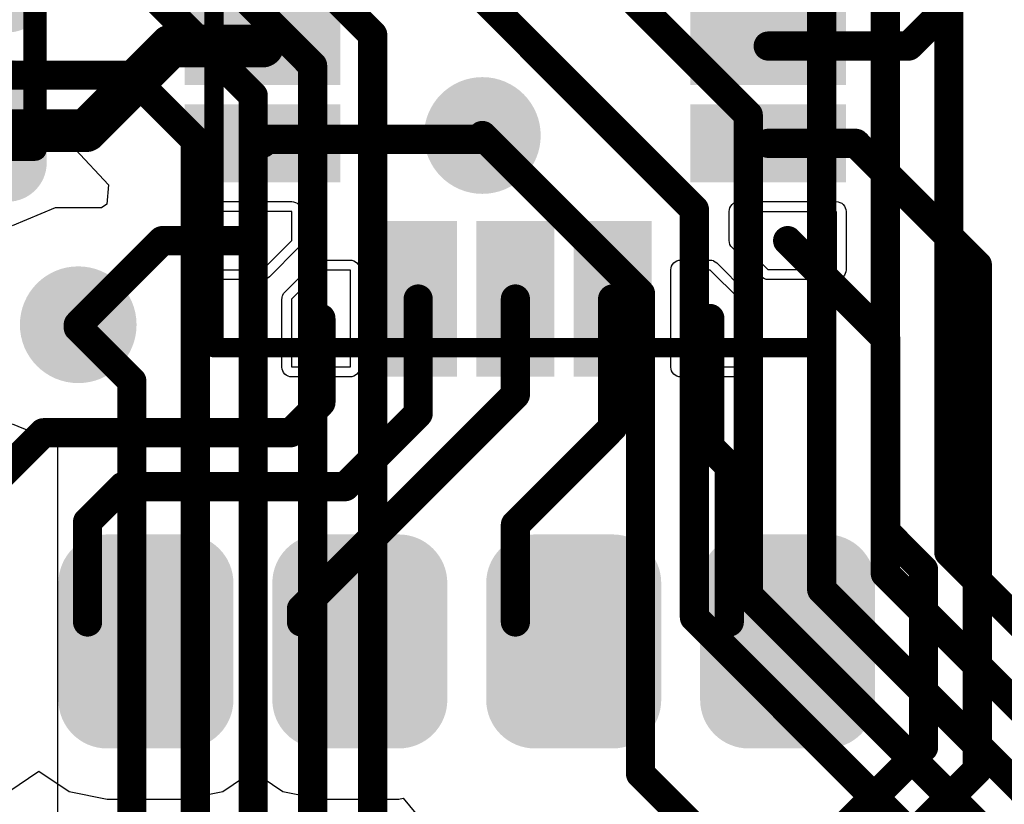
# Model space of a CAD drawing. Header units: inches. Extents: x 0.3 to 40.7, y 0 to 25.4.
# Tile 10 of 15: x 28.3 to 33.3, y 18 to 22. Entities that reach past the tile are written whole.
import ezdxf

# ---------------------------------------------------------------- set-up
doc = ezdxf.new("R2010")
doc.units = ezdxf.units.IN
for name, color, linetype in [('BOTTOM', 5, 'Continuous'), ('TOP', 1, 'Continuous'), ('Top Assembly', 56, 'Continuous'), ('Top Overlay', 2, 'Continuous'), ('Top Solder', 216, 'Continuous'), ('Via Holes', 16, 'Continuous')]:
    doc.layers.add(name, color=color, linetype=linetype)

# ---------------------------------------------------------------- blocks, each defined once
blk = doc.blocks.new('CAP_0402_2928')
at = {"layer": 'TOP'}
h = blk.add_hatch(color=1, dxfattribs=at)
edge = h.paths.add_edge_path()
edge.add_arc((-0.2708, -0.1392), 0.1508, 270, 360)
edge.add_line((-0.12, -0.1392), (-0.12, 0.1392))
edge.add_arc((-0.2708, 0.1392), 0.1508, 0, 90)
edge.add_line((-0.2708, 0.29), (-0.5992, 0.29))
edge.add_arc((-0.5992, 0.1392), 0.1508, 90, 180)
edge.add_line((-0.75, 0.1392), (-0.75, -0.1392))
edge.add_arc((-0.5992, -0.1392), 0.1508, 180, 270)
edge.add_line((-0.5992, -0.29), (-0.2708, -0.29))
h = blk.add_hatch(color=1, dxfattribs=at)
edge = h.paths.add_edge_path()
edge.add_arc((0.2708, 0.1392), 0.1508, 90, 180)
edge.add_line((0.12, 0.1392), (0.12, -0.1392))
edge.add_arc((0.2708, -0.1392), 0.1508, 180, 270)
edge.add_line((0.2708, -0.29), (0.5992, -0.29))
edge.add_arc((0.5992, -0.1392), 0.1508, 270, 360)
edge.add_line((0.75, -0.1392), (0.75, 0.1392))
edge.add_arc((0.5992, 0.1392), 0.1508, 0, 90)
edge.add_line((0.5992, 0.29), (0.2708, 0.29))
at = {"layer": 'Top Solder'}
h = blk.add_hatch(color=216, dxfattribs=at)
edge = h.paths.add_edge_path()
edge.add_arc((-0.2708, -0.1392), 0.2008, 270, 360)
edge.add_line((-0.07, -0.1392), (-0.07, 0.1392))
edge.add_arc((-0.2708, 0.1392), 0.2008, 0, 90)
edge.add_line((-0.2708, 0.34), (-0.5992, 0.34))
edge.add_arc((-0.5992, 0.1392), 0.2008, 90, 180)
edge.add_line((-0.8, 0.1392), (-0.8, -0.1392))
edge.add_arc((-0.5992, -0.1392), 0.2008, 180, 270)
edge.add_line((-0.5992, -0.34), (-0.2708, -0.34))
h = blk.add_hatch(color=216, dxfattribs=at)
edge = h.paths.add_edge_path()
edge.add_arc((0.2708, 0.1392), 0.2008, 90, 180)
edge.add_line((0.07, 0.1392), (0.07, -0.1392))
edge.add_arc((0.2708, -0.1392), 0.2008, 180, 270)
edge.add_line((0.2708, -0.34), (0.5992, -0.34))
edge.add_arc((0.5992, -0.1392), 0.2008, 270, 360)
edge.add_line((0.8, -0.1392), (0.8, 0.1392))
edge.add_arc((0.5992, 0.1392), 0.2008, 0, 90)
edge.add_line((0.5992, 0.34), (0.2708, 0.34))
at = {"layer": 'Top Assembly', "const_width": 0.12}
for points in [[(0.53, 0.28), (-0.53, 0.28)], [(-0.53, -0.28), (-0.53, 0.28)], [(0.53, -0.28), (0.53, 0.28)], [(0.53, -0.28), (-0.53, -0.28)]]:
    blk.add_lwpolyline(points, dxfattribs=at)
at = {"layer": 'Top Assembly', "const_width": 0.06}
for points in [[(-0.56, 0.28, 1), (-0.5, 0.28, 1)], [(-0.56, 0.28, 1), (-0.5, 0.28, 1)], [(0.5, 0.28, 1), (0.56, 0.28, 1)], [(0.5, 0.28, 1), (0.56, 0.28, 1)], [(-0.56, -0.28, 1), (-0.5, -0.28, 1)], [(-0.56, -0.28, 1), (-0.5, -0.28, 1)], [(0.5, -0.28, 1), (0.56, -0.28, 1)], [(0.5, -0.28, 1), (0.56, -0.28, 1)]]:
    blk.add_lwpolyline(points, format="xyb", close=True, dxfattribs=at)
blk = doc.blocks.new('UFQFPN20_2935')
at = {"layer": 'TOP'}
for points in [[(-0.65, 1.65), (-0.35, 1.65), (-0.35, 0.95), (-0.65, 0.95)], [(-0.15, 1.65), (0.15, 1.65), (0.15, 0.95), (-0.15, 0.95)], [(0.35, 1.65), (0.65, 1.65), (0.65, 0.95), (0.35, 0.95)], [(-1.65, 0.35), (-1.65, 0.65), (-0.95, 0.65), (-0.95, 0.35)], [(0.95, 0.35), (0.95, 0.65), (1.65, 0.65), (1.65, 0.35)], [(-1.65, -0.15), (-1.65, 0.15), (-0.95, 0.15), (-0.95, -0.15)], [(0.95, -0.15), (0.95, 0.15), (1.65, 0.15), (1.65, -0.15)], [(-1.65, -0.65), (-1.65, -0.35), (-0.95, -0.35), (-0.95, -0.65)], [(0.95, -0.65), (0.95, -0.35), (1.65, -0.35), (1.65, -0.65)], [(-0.65, -0.95), (-0.35, -0.95), (-0.35, -1.65), (-0.65, -1.65)], [(-0.15, -0.95), (0.15, -0.95), (0.15, -1.65), (-0.15, -1.65)], [(0.35, -0.95), (0.65, -0.95), (0.65, -1.65), (0.35, -1.65)]]:
    blk.add_hatch(color=1, dxfattribs=at).paths.add_polyline_path(points)
at = {"layer": 'Top Assembly'}
blk.add_hatch(color=56, dxfattribs=at).paths.add_polyline_path([(-1.5499, 0.5995), (-0.5999, 0.5995), (-0.5999, 1.5495), (-1.5499, 1.5495)])
at = {"layer": 'Top Solder'}
for points in [[(-0.7, 1.7), (-0.3, 1.7), (-0.3, 0.9), (-0.7, 0.9)], [(-0.2, 1.7), (0.2, 1.7), (0.2, 0.9), (-0.2, 0.9)], [(0.3, 1.7), (0.7, 1.7), (0.7, 0.9), (0.3, 0.9)], [(-1.7, 0.3), (-1.7, 0.7), (-0.9, 0.7), (-0.9, 0.3)], [(0.9, 0.3), (0.9, 0.7), (1.7, 0.7), (1.7, 0.3)], [(-1.7, -0.2), (-1.7, 0.2), (-0.9, 0.2), (-0.9, -0.2)], [(0.9, -0.2), (0.9, 0.2), (1.7, 0.2), (1.7, -0.2)], [(-1.7, -0.7), (-1.7, -0.3), (-0.9, -0.3), (-0.9, -0.7)], [(0.9, -0.7), (0.9, -0.3), (1.7, -0.3), (1.7, -0.7)], [(-0.7, -0.9), (-0.3, -0.9), (-0.3, -1.7), (-0.7, -1.7)], [(-0.2, -0.9), (0.2, -0.9), (0.2, -1.7), (-0.2, -1.7)], [(0.3, -0.9), (0.7, -0.9), (0.7, -1.7), (0.3, -1.7)]]:
    blk.add_hatch(color=216, dxfattribs=at).paths.add_polyline_path(points)
at = {"layer": 'TOP'}
for p, q in [((-1.15, 1.65), (-1.15, 1.3)), ((-0.85, 1.65), (-1.15, 1.65)), ((-0.85, 1.15), (-0.85, 1.65)), ((0.85, 1.15), (0.85, 1.65)), ((0.85, 1.65), (1.15, 1.65)), ((1.15, 1.65), (1.15, 1.3)), ((-1.15, 1.3), (-1, 1.15)), ((1.15, 1.3), (1, 1.15)), ((-1.65, 0.85), (-1.65, 1.15)), ((-1.65, 1.15), (-1.3, 1.15)), ((-1.3, 1.15), (-1.15, 1)), ((-1, 1.15), (-0.85, 1.15)), ((1, 1.15), (0.85, 1.15)), ((1.15, 1), (1.3, 1.15)), ((1.3, 1.15), (1.65, 1.15)), ((1.65, 1.15), (1.65, 0.85)), ((-1.15, 1), (-1.15, 0.85)), ((1.15, 0.85), (1.15, 1)), ((-1.15, 0.85), (-1.65, 0.85)), ((1.65, 0.85), (1.15, 0.85)), ((-1.15, -0.85), (-1.65, -0.85)), ((-1.65, -0.85), (-1.65, -1.15)), ((-1.15, -1), (-1.15, -0.85)), ((1.15, -0.85), (1.65, -0.85)), ((1.15, -1), (1.15, -0.85)), ((1.65, -0.85), (1.65, -1.15)), ((-1.3, -1.15), (-1.15, -1)), ((1.3, -1.15), (1.15, -1)), ((-1.65, -1.15), (-1.3, -1.15)), ((-1.15, -1.3), (-1, -1.15)), ((-1, -1.15), (-0.85, -1.15)), ((-0.85, -1.15), (-0.85, -1.65)), ((0.85, -1.65), (0.85, -1.15)), ((0.85, -1.15), (1, -1.15)), ((1, -1.15), (1.15, -1.3)), ((1.65, -1.15), (1.3, -1.15)), ((-1.15, -1.65), (-1.15, -1.3)), ((1.15, -1.3), (1.15, -1.65)), ((-0.85, -1.65), (-1.15, -1.65)), ((1.15, -1.65), (0.85, -1.65))]:
    blk.add_line(p, q, dxfattribs=at)
at = {"layer": 'Top Assembly', "const_width": 0.1}
for points in [[(-1.55, -1.55), (-1.55, 1.55)], [(-1.55, 1.55), (1.55, 1.55)], [(1.55, -1.55), (1.55, 1.55)], [(-1.55, -1.55), (1.55, -1.55)]]:
    blk.add_lwpolyline(points, dxfattribs=at)
at = {"layer": 'Top Assembly', "const_width": 0.05}
for points in [[(-1.575, 1.55, 1), (-1.525, 1.55, 1)], [(-1.575, 1.55, 1), (-1.525, 1.55, 1)], [(1.525, 1.55, 1), (1.575, 1.55, 1)], [(1.525, 1.55, 1), (1.575, 1.55, 1)], [(-1.575, -1.55, 1), (-1.525, -1.55, 1)], [(-1.575, -1.55, 1), (-1.525, -1.55, 1)], [(1.525, -1.55, 1), (1.575, -1.55, 1)], [(1.525, -1.55, 1), (1.575, -1.55, 1)]]:
    blk.add_lwpolyline(points, format="xyb", close=True, dxfattribs=at)
at = {"layer": 'Top Overlay'}
for points, const_width in [([(-1.753, 1.778, 1), (-1.803, 1.778, 1)], 0.25), ([(-1.8655, 1.778, 1), (-1.7405, 1.778, 1)], 0.125), ([(-1.8155, 1.778, 1), (-1.6905, 1.778, 1)], 0.125)]:
    blk.add_lwpolyline(points, format="xyb", close=True, dxfattribs=dict(at, const_width=const_width))
at = {"layer": 'Top Solder'}
for p, q in [((-1.1964, 1.6692), (-1.1918, 1.6779)), ((-1.1918, 1.6779), (-1.1855, 1.6855)), ((-1.1855, 1.6855), (-1.1779, 1.6918)), ((-1.1779, 1.6918), (-1.1692, 1.6964)), ((-1.1692, 1.6964), (-1.1598, 1.6993)), ((-1.1598, 1.6993), (-1.15, 1.7002)), ((-1.15, 1.7002), (-0.85, 1.7002)), ((-0.85, 1.7002), (-0.8402, 1.6993)), ((-0.8402, 1.6993), (-0.8308, 1.6964)), ((-0.8308, 1.6964), (-0.8221, 1.6918)), ((-0.8221, 1.6918), (-0.8145, 1.6855)), ((-0.8145, 1.6855), (-0.8082, 1.6779)), ((-0.8082, 1.6779), (-0.8036, 1.6692)), ((0.8036, 1.6692), (0.8082, 1.6779)), ((0.8082, 1.6779), (0.8145, 1.6855)), ((0.8145, 1.6855), (0.8221, 1.6918)), ((0.8221, 1.6918), (0.8308, 1.6964)), ((0.8308, 1.6964), (0.8402, 1.6993)), ((0.8402, 1.6993), (0.85, 1.7002)), ((0.85, 1.7002), (1.15, 1.7002)), ((1.15, 1.7002), (1.1598, 1.6993)), ((1.1598, 1.6993), (1.1692, 1.6964)), ((1.1692, 1.6964), (1.1779, 1.6918)), ((1.1779, 1.6918), (1.1855, 1.6855)), ((1.1855, 1.6855), (1.1918, 1.6779)), ((1.1918, 1.6779), (1.1964, 1.6692)), ((-1.2002, 1.65), (-1.1993, 1.6598)), ((-1.2002, 1.3), (-1.2002, 1.65)), ((-1.1993, 1.6598), (-1.1964, 1.6692)), ((-0.8036, 1.6692), (-0.8007, 1.6598)), ((-0.8007, 1.6598), (-0.7998, 1.65)), ((-0.7998, 1.65), (-0.7998, 1.15)), ((0.7998, 1.65), (0.8007, 1.6598)), ((0.7998, 1.15), (0.7998, 1.65)), ((0.8007, 1.6598), (0.8036, 1.6692)), ((1.1964, 1.6692), (1.1993, 1.6598)), ((1.1993, 1.6598), (1.2002, 1.65)), ((1.2002, 1.65), (1.2002, 1.3)), ((-1.1998, 1.2951), (-1.2002, 1.3)), ((-1.2002, 1.3), (-1.2002, 1.3)), ((-1.1993, 1.2902), (-1.1998, 1.2951)), ((-1.1971, 1.283), (-1.1993, 1.2902)), ((-1.1964, 1.2808), (-1.1971, 1.283)), ((-1.1918, 1.2721), (-1.1964, 1.2808)), ((-1.1855, 1.2645), (-1.1918, 1.2721)), ((1.1918, 1.2721), (1.1855, 1.2645)), ((1.1964, 1.2808), (1.1918, 1.2721)), ((1.1971, 1.283), (1.1964, 1.2808)), ((1.1993, 1.2902), (1.1971, 1.283)), ((1.1998, 1.2951), (1.1993, 1.2902)), ((1.2002, 1.3), (1.1998, 1.2951)), ((1.2002, 1.3), (1.2002, 1.3)), ((-1.0355, 1.1145), (-1.1855, 1.2645)), ((1.1855, 1.2645), (1.0355, 1.1145)), ((-1.6993, 1.1598), (-1.6964, 1.1692)), ((-1.6964, 1.1692), (-1.6918, 1.1779)), ((-1.6918, 1.1779), (-1.6855, 1.1855)), ((-1.6855, 1.1855), (-1.6779, 1.1918)), ((-1.6779, 1.1918), (-1.6692, 1.1964)), ((-1.6692, 1.1964), (-1.6598, 1.1993)), ((-1.6598, 1.1993), (-1.65, 1.2002)), ((-1.65, 1.2002), (-1.3, 1.2002)), ((-1.3, 1.2002), (-1.2951, 1.1998)), ((-1.3, 1.2002), (-1.3, 1.2002)), ((-1.2951, 1.1998), (-1.2902, 1.1993)), ((-1.2902, 1.1993), (-1.283, 1.1971)), ((-1.283, 1.1971), (-1.2808, 1.1964)), ((-1.2808, 1.1964), (-1.2721, 1.1918)), ((-1.2721, 1.1918), (-1.2645, 1.1855)), ((-1.2645, 1.1855), (-1.1145, 1.0355)), ((1.1145, 1.0355), (1.2645, 1.1855)), ((1.2645, 1.1855), (1.2721, 1.1918)), ((1.2645, 1.1855), (1.2645, 1.1855)), ((1.2721, 1.1918), (1.2808, 1.1964)), ((1.2808, 1.1964), (1.2902, 1.1993)), ((1.2902, 1.1993), (1.3, 1.2002)), ((1.3, 1.2002), (1.65, 1.2002)), ((1.65, 1.2002), (1.6598, 1.1993)), ((1.6598, 1.1993), (1.6692, 1.1964)), ((1.6692, 1.1964), (1.6779, 1.1918)), ((1.6779, 1.1918), (1.6855, 1.1855)), ((1.6855, 1.1855), (1.6918, 1.1779)), ((1.6918, 1.1779), (1.6964, 1.1692)), ((1.6964, 1.1692), (1.6993, 1.1598)), ((-1.7002, 1.15), (-1.6993, 1.1598)), ((-1.7002, 0.85), (-1.7002, 1.15)), ((-1.0279, 1.1082), (-1.0355, 1.1145)), ((-1.0355, 1.1145), (-1.0355, 1.1145)), ((-0.8145, 1.1145), (-0.8221, 1.1082)), ((-0.8082, 1.1221), (-0.8145, 1.1145)), ((-0.8036, 1.1308), (-0.8082, 1.1221)), ((-0.8007, 1.1402), (-0.8036, 1.1308)), ((-0.7998, 1.15), (-0.8007, 1.1402)), ((0.8007, 1.1402), (0.7998, 1.15)), ((0.8036, 1.1308), (0.8007, 1.1402)), ((0.8082, 1.1221), (0.8036, 1.1308)), ((0.8145, 1.1145), (0.8082, 1.1221)), ((0.8221, 1.1082), (0.8145, 1.1145)), ((1.0355, 1.1145), (1.0279, 1.1082)), ((1.0355, 1.1145), (1.0355, 1.1145)), ((1.6993, 1.1598), (1.7002, 1.15)), ((1.7002, 1.15), (1.7002, 0.85)), ((-1.0192, 1.1036), (-1.0279, 1.1082)), ((-1.0098, 1.1007), (-1.0192, 1.1036)), ((-1, 1.0998), (-1.0098, 1.1007)), ((-0.85, 1.0998), (-1, 1.0998)), ((-0.8402, 1.1007), (-0.85, 1.0998)), ((-0.8308, 1.1036), (-0.8402, 1.1007)), ((-0.8221, 1.1082), (-0.8308, 1.1036)), ((0.8308, 1.1036), (0.8221, 1.1082)), ((0.8402, 1.1007), (0.8308, 1.1036)), ((0.85, 1.0998), (0.8402, 1.1007)), ((1, 1.0998), (0.85, 1.0998)), ((1.0098, 1.1007), (1, 1.0998)), ((1.0192, 1.1036), (1.0098, 1.1007)), ((1.0279, 1.1082), (1.0192, 1.1036)), ((-1.1145, 1.0355), (-1.1145, 1.0355)), ((-1.1145, 1.0355), (-1.1082, 1.0279)), ((-1.1082, 1.0279), (-1.1036, 1.0192)), ((-1.1036, 1.0192), (-1.1007, 1.0098)), ((1.1007, 1.0098), (1.1029, 1.017)), ((1.1029, 1.017), (1.1036, 1.0192)), ((1.1036, 1.0192), (1.1082, 1.0279)), ((1.1082, 1.0279), (1.1145, 1.0355)), ((-1.1007, 1.0098), (-1.0998, 1)), ((-1.0998, 1), (-1.0998, 0.85)), ((1.0998, 1), (1.1002, 1.0049)), ((1.0998, 0.85), (1.0998, 1)), ((1.0998, 1), (1.0998, 1)), ((1.1002, 1.0049), (1.1007, 1.0098)), ((-1.6993, 0.8402), (-1.7002, 0.85)), ((-1.6964, 0.8308), (-1.6993, 0.8402)), ((-1.6918, 0.8221), (-1.6964, 0.8308)), ((-1.6855, 0.8145), (-1.6918, 0.8221)), ((-1.6779, 0.8082), (-1.6855, 0.8145)), ((-1.1145, 0.8145), (-1.1221, 0.8082)), ((-1.1082, 0.8221), (-1.1145, 0.8145)), ((-1.1036, 0.8308), (-1.1082, 0.8221)), ((-1.1007, 0.8402), (-1.1036, 0.8308)), ((-1.0998, 0.85), (-1.1007, 0.8402)), ((1.1007, 0.8402), (1.0998, 0.85)), ((1.1036, 0.8308), (1.1007, 0.8402)), ((1.1082, 0.8221), (1.1036, 0.8308)), ((1.1145, 0.8145), (1.1082, 0.8221)), ((1.1221, 0.8082), (1.1145, 0.8145)), ((1.6855, 0.8145), (1.6779, 0.8082)), ((1.6918, 0.8221), (1.6855, 0.8145)), ((1.6964, 0.8308), (1.6918, 0.8221)), ((1.6993, 0.8402), (1.6964, 0.8308)), ((1.7002, 0.85), (1.6993, 0.8402)), ((-1.6692, 0.8036), (-1.6779, 0.8082)), ((-1.6598, 0.8007), (-1.6692, 0.8036)), ((-1.65, 0.7998), (-1.6598, 0.8007)), ((-1.15, 0.7998), (-1.65, 0.7998)), ((-1.1402, 0.8007), (-1.15, 0.7998)), ((-1.1308, 0.8036), (-1.1402, 0.8007)), ((-1.1221, 0.8082), (-1.1308, 0.8036)), ((1.1308, 0.8036), (1.1221, 0.8082)), ((1.1402, 0.8007), (1.1308, 0.8036)), ((1.15, 0.7998), (1.1402, 0.8007)), ((1.65, 0.7998), (1.15, 0.7998)), ((1.6598, 0.8007), (1.65, 0.7998)), ((1.6692, 0.8036), (1.6598, 0.8007)), ((1.6779, 0.8082), (1.6692, 0.8036)), ((-1.6855, -0.8145), (-1.6779, -0.8082)), ((-1.6779, -0.8082), (-1.6692, -0.8036)), ((-1.6692, -0.8036), (-1.6598, -0.8007)), ((-1.6598, -0.8007), (-1.65, -0.7998)), ((-1.65, -0.7998), (-1.15, -0.7998)), ((-1.15, -0.7998), (-1.1402, -0.8007)), ((-1.1402, -0.8007), (-1.1308, -0.8036)), ((-1.1308, -0.8036), (-1.1221, -0.8082)), ((-1.1221, -0.8082), (-1.1145, -0.8145)), ((1.1145, -0.8145), (1.1221, -0.8082)), ((1.1221, -0.8082), (1.1308, -0.8036)), ((1.1308, -0.8036), (1.1402, -0.8007)), ((1.1402, -0.8007), (1.15, -0.7998)), ((1.15, -0.7998), (1.65, -0.7998)), ((1.65, -0.7998), (1.6598, -0.8007)), ((1.6598, -0.8007), (1.6692, -0.8036)), ((1.6692, -0.8036), (1.6779, -0.8082)), ((1.6779, -0.8082), (1.6855, -0.8145)), ((-1.7002, -0.85), (-1.6993, -0.8402)), ((-1.7002, -1.15), (-1.7002, -0.85)), ((-1.6993, -0.8402), (-1.6964, -0.8308)), ((-1.6964, -0.8308), (-1.6918, -0.8221)), ((-1.6918, -0.8221), (-1.6855, -0.8145)), ((-1.1145, -0.8145), (-1.1082, -0.8221)), ((-1.1082, -0.8221), (-1.1036, -0.8308)), ((-1.1036, -0.8308), (-1.1007, -0.8402)), ((-1.1007, -0.8402), (-1.0998, -0.85)), ((-1.0998, -0.85), (-1.0998, -1)), ((1.0998, -0.85), (1.1007, -0.8402)), ((1.0998, -1), (1.0998, -0.85)), ((1.1007, -0.8402), (1.1036, -0.8308)), ((1.1036, -0.8308), (1.1082, -0.8221)), ((1.1082, -0.8221), (1.1145, -0.8145)), ((1.6855, -0.8145), (1.6918, -0.8221)), ((1.6918, -0.8221), (1.6964, -0.8308)), ((1.6964, -0.8308), (1.6993, -0.8402)), ((1.6993, -0.8402), (1.7002, -0.85)), ((1.7002, -0.85), (1.7002, -1.15)), ((-1.1007, -1.0098), (-1.1036, -1.0192)), ((-1.0998, -1), (-1.1007, -1.0098)), ((1.1007, -1.0098), (1.0998, -1)), ((1.1036, -1.0192), (1.1007, -1.0098)), ((-1.1145, -1.0355), (-1.2645, -1.1855)), ((-1.1082, -1.0279), (-1.1145, -1.0355)), ((-1.1145, -1.0355), (-1.1145, -1.0355)), ((-1.1036, -1.0192), (-1.1082, -1.0279)), ((1.1082, -1.0279), (1.1036, -1.0192)), ((1.1145, -1.0355), (1.1082, -1.0279)), ((1.2645, -1.1855), (1.1145, -1.0355)), ((1.1145, -1.0355), (1.1145, -1.0355)), ((-1.0355, -1.1145), (-1.0279, -1.1082)), ((-1.0279, -1.1082), (-1.0192, -1.1036)), ((-1.0192, -1.1036), (-1.0098, -1.1007)), ((-1.0098, -1.1007), (-1, -1.0998)), ((-1, -1.0998), (-0.85, -1.0998)), ((-0.85, -1.0998), (-0.8402, -1.1007)), ((-0.8402, -1.1007), (-0.8308, -1.1036)), ((-0.8308, -1.1036), (-0.8221, -1.1082)), ((-0.8221, -1.1082), (-0.8145, -1.1145)), ((0.8145, -1.1145), (0.8221, -1.1082)), ((0.8221, -1.1082), (0.8308, -1.1036)), ((0.8308, -1.1036), (0.8402, -1.1007)), ((0.8402, -1.1007), (0.85, -1.0998)), ((0.85, -1.0998), (1, -1.0998)), ((1, -1.0998), (1.0049, -1.1002)), ((1, -1.0998), (1, -1.0998)), ((1.0049, -1.1002), (1.0098, -1.1007)), ((1.0098, -1.1007), (1.017, -1.1029)), ((1.017, -1.1029), (1.0192, -1.1036)), ((1.0192, -1.1036), (1.0279, -1.1082)), ((1.0279, -1.1082), (1.0355, -1.1145)), ((-1.6993, -1.1598), (-1.7002, -1.15)), ((-1.6964, -1.1692), (-1.6993, -1.1598)), ((-1.1855, -1.2645), (-1.0355, -1.1145)), ((-1.0355, -1.1145), (-1.0355, -1.1145)), ((-0.8145, -1.1145), (-0.8082, -1.1221)), ((-0.8082, -1.1221), (-0.8036, -1.1308)), ((-0.8036, -1.1308), (-0.8007, -1.1402)), ((-0.8007, -1.1402), (-0.7998, -1.15)), ((-0.7998, -1.15), (-0.7998, -1.65)), ((0.7998, -1.15), (0.8007, -1.1402)), ((0.7998, -1.65), (0.7998, -1.15)), ((0.8007, -1.1402), (0.8036, -1.1308)), ((0.8036, -1.1308), (0.8082, -1.1221)), ((0.8082, -1.1221), (0.8145, -1.1145)), ((1.0355, -1.1145), (1.1855, -1.2645)), ((1.6993, -1.1598), (1.6964, -1.1692)), ((1.7002, -1.15), (1.6993, -1.1598)), ((-1.6918, -1.1779), (-1.6964, -1.1692)), ((-1.6855, -1.1855), (-1.6918, -1.1779)), ((-1.6779, -1.1918), (-1.6855, -1.1855)), ((-1.6692, -1.1964), (-1.6779, -1.1918)), ((-1.6598, -1.1993), (-1.6692, -1.1964)), ((-1.65, -1.2002), (-1.6598, -1.1993)), ((-1.3, -1.2002), (-1.65, -1.2002)), ((-1.2951, -1.1998), (-1.3, -1.2002)), ((-1.3, -1.2002), (-1.3, -1.2002)), ((-1.2902, -1.1993), (-1.2951, -1.1998)), ((-1.283, -1.1971), (-1.2902, -1.1993)), ((-1.2808, -1.1964), (-1.283, -1.1971)), ((-1.2721, -1.1918), (-1.2808, -1.1964)), ((-1.2645, -1.1855), (-1.2721, -1.1918)), ((1.2721, -1.1918), (1.2645, -1.1855)), ((1.2808, -1.1964), (1.2721, -1.1918)), ((1.283, -1.1971), (1.2808, -1.1964)), ((1.2902, -1.1993), (1.283, -1.1971)), ((1.2951, -1.1998), (1.2902, -1.1993)), ((1.3, -1.2002), (1.2951, -1.1998)), ((1.65, -1.2002), (1.3, -1.2002)), ((1.3, -1.2002), (1.3, -1.2002)), ((1.6598, -1.1993), (1.65, -1.2002)), ((1.6692, -1.1964), (1.6598, -1.1993)), ((1.6779, -1.1918), (1.6692, -1.1964)), ((1.6855, -1.1855), (1.6779, -1.1918)), ((1.6918, -1.1779), (1.6855, -1.1855)), ((1.6964, -1.1692), (1.6918, -1.1779)), ((-1.1918, -1.2721), (-1.1855, -1.2645)), ((1.1855, -1.2645), (1.1855, -1.2645)), ((1.1855, -1.2645), (1.1918, -1.2721)), ((-1.2002, -1.3), (-1.1998, -1.2951)), ((-1.2002, -1.65), (-1.2002, -1.3)), ((-1.2002, -1.3), (-1.2002, -1.3)), ((-1.1998, -1.2951), (-1.1993, -1.2902)), ((-1.1993, -1.2902), (-1.1971, -1.283)), ((-1.1971, -1.283), (-1.1964, -1.2808)), ((-1.1964, -1.2808), (-1.1918, -1.2721)), ((1.1918, -1.2721), (1.1964, -1.2808)), ((1.1964, -1.2808), (1.1993, -1.2902)), ((1.1993, -1.2902), (1.2002, -1.3)), ((1.2002, -1.3), (1.2002, -1.65)), ((-1.1993, -1.6598), (-1.2002, -1.65)), ((-1.1964, -1.6692), (-1.1993, -1.6598)), ((-1.1918, -1.6779), (-1.1964, -1.6692)), ((-0.8036, -1.6692), (-0.8082, -1.6779)), ((-0.8007, -1.6598), (-0.8036, -1.6692)), ((-0.7998, -1.65), (-0.8007, -1.6598)), ((0.8007, -1.6598), (0.7998, -1.65)), ((0.8036, -1.6692), (0.8007, -1.6598)), ((0.8082, -1.6779), (0.8036, -1.6692)), ((1.1964, -1.6692), (1.1918, -1.6779)), ((1.1993, -1.6598), (1.1964, -1.6692)), ((1.2002, -1.65), (1.1993, -1.6598)), ((-1.1855, -1.6855), (-1.1918, -1.6779)), ((-1.1779, -1.6918), (-1.1855, -1.6855)), ((-1.1692, -1.6964), (-1.1779, -1.6918)), ((-1.1598, -1.6993), (-1.1692, -1.6964)), ((-1.15, -1.7002), (-1.1598, -1.6993)), ((-0.85, -1.7002), (-1.15, -1.7002)), ((-0.8402, -1.6993), (-0.85, -1.7002)), ((-0.8308, -1.6964), (-0.8402, -1.6993)), ((-0.8221, -1.6918), (-0.8308, -1.6964)), ((-0.8145, -1.6855), (-0.8221, -1.6918)), ((-0.8082, -1.6779), (-0.8145, -1.6855)), ((0.8145, -1.6855), (0.8082, -1.6779)), ((0.8221, -1.6918), (0.8145, -1.6855)), ((0.8308, -1.6964), (0.8221, -1.6918)), ((0.8402, -1.6993), (0.8308, -1.6964)), ((0.85, -1.7002), (0.8402, -1.6993)), ((1.15, -1.7002), (0.85, -1.7002)), ((1.1598, -1.6993), (1.15, -1.7002)), ((1.1692, -1.6964), (1.1598, -1.6993)), ((1.1779, -1.6918), (1.1692, -1.6964)), ((1.1855, -1.6855), (1.1779, -1.6918)), ((1.1918, -1.6779), (1.1855, -1.6855))]:
    blk.add_line(p, q, dxfattribs=at)

msp = doc.modelspace()

# ---------------------------------------------------------------- hatches: boundary and pattern name
at = {"layer": 'BOTTOM'}
h = msp.add_hatch(color=5, dxfattribs=at)
edge = h.paths.add_edge_path()
edge.add_arc((30.6302, 21.4003), 0.3, 0, 360)
h = msp.add_hatch(color=5, dxfattribs=at)
edge = h.paths.add_edge_path()
edge.add_arc((28.552, 20.4277), 0.3, 0, 360)
at = {"layer": 'TOP'}
h = msp.add_hatch(color=1, dxfattribs=at)
edge = h.paths.add_edge_path()
edge.add_arc((30.6302, 21.4003), 0.3, 0, 360)
h = msp.add_hatch(color=1, dxfattribs=at)
edge = h.paths.add_edge_path()
edge.add_arc((28.552, 20.4277), 0.3, 0, 360)
h = msp.add_hatch(color=1, dxfattribs=at)
edge = h.paths.add_edge_path()
edge.add_arc((28.7, 19.1), 0.2, 90, 180)
edge.add_line((28.5, 19.1), (28.5, 18.5))
edge.add_arc((28.7, 18.5), 0.2, 180, 270)
edge.add_line((28.7, 18.3), (29.1, 18.3))
edge.add_arc((29.1, 18.5), 0.2, 270, 360)
edge.add_line((29.3, 18.5), (29.3, 19.1))
edge.add_arc((29.1, 19.1), 0.2, 0, 90)
edge.add_line((29.1, 19.3), (28.7, 19.3))
h = msp.add_hatch(color=1, dxfattribs=at)
edge = h.paths.add_edge_path()
edge.add_arc((29.8, 19.1), 0.2, 90, 180)
edge.add_line((29.6, 19.1), (29.6, 18.5))
edge.add_arc((29.8, 18.5), 0.2, 180, 270)
edge.add_line((29.8, 18.3), (30.2, 18.3))
edge.add_arc((30.2, 18.5), 0.2, 270, 360)
edge.add_line((30.4, 18.5), (30.4, 19.1))
edge.add_arc((30.2, 19.1), 0.2, 0, 90)
edge.add_line((30.2, 19.3), (29.8, 19.3))
h = msp.add_hatch(color=1, dxfattribs=at)
edge = h.paths.add_edge_path()
edge.add_arc((30.9, 19.1), 0.2, 90, 180)
edge.add_line((30.7, 19.1), (30.7, 18.5))
edge.add_arc((30.9, 18.5), 0.2, 180, 270)
edge.add_line((30.9, 18.3), (31.3, 18.3))
edge.add_arc((31.3, 18.5), 0.2, 270, 360)
edge.add_line((31.5, 18.5), (31.5, 19.1))
edge.add_arc((31.3, 19.1), 0.2, 0, 90)
edge.add_line((31.3, 19.3), (30.9, 19.3))
h = msp.add_hatch(color=1, dxfattribs=at)
edge = h.paths.add_edge_path()
edge.add_arc((32, 19.1), 0.2, 90, 180)
edge.add_line((31.8, 19.1), (31.8, 18.5))
edge.add_arc((32, 18.5), 0.2, 180, 270)
edge.add_line((32, 18.3), (32.4, 18.3))
edge.add_arc((32.4, 18.5), 0.2, 270, 360)
edge.add_line((32.6, 18.5), (32.6, 19.1))
edge.add_arc((32.4, 19.1), 0.2, 0, 90)
edge.add_line((32.4, 19.3), (32, 19.3))
at = {"layer": 'Top Solder'}
h = msp.add_hatch(color=216, dxfattribs=at)
edge = h.paths.add_edge_path()
edge.add_arc((28.7, 19.1), 0.25, 90, 180)
edge.add_line((28.45, 19.1), (28.45, 18.5))
edge.add_arc((28.7, 18.5), 0.25, 180, 270)
edge.add_line((28.7, 18.25), (29.1, 18.25))
edge.add_arc((29.1, 18.5), 0.25, 270, 360)
edge.add_line((29.35, 18.5), (29.35, 19.1))
edge.add_arc((29.1, 19.1), 0.25, 0, 90)
edge.add_line((29.1, 19.35), (28.7, 19.35))
h = msp.add_hatch(color=216, dxfattribs=at)
edge = h.paths.add_edge_path()
edge.add_arc((29.8, 19.1), 0.25, 90, 180)
edge.add_line((29.55, 19.1), (29.55, 18.5))
edge.add_arc((29.8, 18.5), 0.25, 180, 270)
edge.add_line((29.8, 18.25), (30.2, 18.25))
edge.add_arc((30.2, 18.5), 0.25, 270, 360)
edge.add_line((30.45, 18.5), (30.45, 19.1))
edge.add_arc((30.2, 19.1), 0.25, 0, 90)
edge.add_line((30.2, 19.35), (29.8, 19.35))
h = msp.add_hatch(color=216, dxfattribs=at)
edge = h.paths.add_edge_path()
edge.add_arc((30.9, 19.1), 0.25, 90, 180)
edge.add_line((30.65, 19.1), (30.65, 18.5))
edge.add_arc((30.9, 18.5), 0.25, 180, 270)
edge.add_line((30.9, 18.25), (31.3, 18.25))
edge.add_arc((31.3, 18.5), 0.25, 270, 360)
edge.add_line((31.55, 18.5), (31.55, 19.1))
edge.add_arc((31.3, 19.1), 0.25, 0, 90)
edge.add_line((31.3, 19.35), (30.9, 19.35))
h = msp.add_hatch(color=216, dxfattribs=at)
edge = h.paths.add_edge_path()
edge.add_arc((32, 19.1), 0.25, 90, 180)
edge.add_line((31.75, 19.1), (31.75, 18.5))
edge.add_arc((32, 18.5), 0.25, 180, 270)
edge.add_line((32, 18.25), (32.4, 18.25))
edge.add_arc((32.4, 18.5), 0.25, 270, 360)
edge.add_line((32.65, 18.5), (32.65, 19.1))
edge.add_arc((32.4, 19.1), 0.25, 0, 90)
edge.add_line((32.4, 19.35), (32, 19.35))
at = {"layer": 'Via Holes'}
h = msp.add_hatch(color=7, dxfattribs=at)
edge = h.paths.add_edge_path()
edge.add_arc((30.6302, 21.4003), 0.15, 0, 360)
h = msp.add_hatch(color=7, dxfattribs=at)
edge = h.paths.add_edge_path()
edge.add_arc((28.552, 20.4277), 0.15, 0, 360)

# ---------------------------------------------------------------- linework, layer by layer
at = {"layer": 'BOTTOM'}
for p, q in [((27.0576, 21.3277), (28.5372, 21.3277)), ((28.5372, 21.3277), (28.707, 21.1467)), ((28.707, 21.1467), (28.6995, 21.0466)), ((28.4326, 21.0277), (28.2121, 20.9364)), ((28.6713, 21.0277), (28.4326, 21.0277)), ((28.6995, 21.0466), (28.6713, 21.0277)), ((28.2121, 19.9191), (28.4326, 19.8278)), ((28.4326, 19.8278), (28.4453, 19.8278)), ((28.4453, 19.8278), (28.4453, 16.0724))]:
    msp.add_line(p, q, dxfattribs=at)
at = {"layer": 'BOTTOM', "const_width": 0.15}
for points in [[(29.3304, 23.41), (31.7206, 21.0197)], [(32.702, 19.1494), (32.702, 23.061)], [(29.1296, 22.8539), (30.0665, 21.917)], [(33.029, 19.2578), (33.029, 22.7615)], [(29.0564, 22.4602), (29.7573, 21.7592)], [(32.375, 19.0665), (32.375, 22.3832)], [(31.1672, 22.3362), (31.9976, 21.5057)], [(28.9466, 22.11), (29.452, 21.6046)], [(30.0665, 16.9379), (30.0665, 21.917)], [(29.7573, 16.7204), (29.7573, 21.7592)], [(27.0576, 21.71), (28.8195, 21.71)], [(28.8195, 21.71), (29.1546, 21.3748)], [(29.452, 16.5185), (29.452, 21.6046)], [(31.9976, 19.0383), (31.9976, 21.5057)], [(30.6302, 21.4003), (31.4436, 20.5868)], [(29.1546, 16.3005), (29.1546, 21.3748)], [(31.7206, 18.9236), (31.7206, 21.0197)], [(31.4436, 18.1193), (31.4436, 20.5868)], [(28.552, 20.4133), (28.552, 20.4277)], [(28.552, 20.4133), (28.8276, 20.1377)], [(28.8276, 16.0724), (28.8276, 20.1377)], [(33.029, 19.2578), (33.8157, 18.4711)], [(32.702, 19.1494), (33.9552, 17.8962)], [(32.375, 19.0665), (34.0473, 17.3942)], [(31.9976, 19.0383), (33.5156, 17.5204)], [(31.7206, 18.9236), (32.985, 17.6592)], [(31.4436, 18.1193), (33.0152, 16.5477)]]:
    msp.add_lwpolyline(points, dxfattribs=at)
at = {"layer": 'BOTTOM', "const_width": 0.075}
for points in [[(30.029, 21.917, 1), (30.104, 21.917, 1)], [(30.029, 21.917, 1), (30.104, 21.917, 1)], [(29.7198, 21.7592, 1), (29.7948, 21.7592, 1)], [(29.7198, 21.7592, 1), (29.7948, 21.7592, 1)], [(28.782, 21.71, 1), (28.857, 21.71, 1)], [(28.782, 21.71, 1), (28.857, 21.71, 1)], [(29.4145, 21.6046, 1), (29.4895, 21.6046, 1)], [(29.4145, 21.6046, 1), (29.4895, 21.6046, 1)], [(31.9601, 21.5057, 1), (32.0351, 21.5057, 1)], [(31.9601, 21.5057, 1), (32.0351, 21.5057, 1)], [(30.5927, 21.4003, 1), (30.6677, 21.4003, 1)], [(29.1171, 21.3748, 1), (29.1921, 21.3748, 1)], [(29.1171, 21.3748, 1), (29.1921, 21.3748, 1)], [(31.6831, 21.0197, 1), (31.7581, 21.0197, 1)], [(31.6831, 21.0197, 1), (31.7581, 21.0197, 1)], [(31.4061, 20.5868, 1), (31.4811, 20.5868, 1)], [(31.4061, 20.5868, 1), (31.4811, 20.5868, 1)], [(28.5145, 20.4277, 1), (28.5895, 20.4277, 1)], [(28.5145, 20.4133, 1), (28.5895, 20.4133, 1)], [(28.5145, 20.4133, 1), (28.5895, 20.4133, 1)], [(28.7901, 20.1377, 1), (28.8651, 20.1377, 1)], [(28.7901, 20.1377, 1), (28.8651, 20.1377, 1)], [(32.9915, 19.2578, 1), (33.0665, 19.2578, 1)], [(32.9915, 19.2578, 1), (33.0665, 19.2578, 1)], [(32.6645, 19.1494, 1), (32.7395, 19.1494, 1)], [(32.6645, 19.1494, 1), (32.7395, 19.1494, 1)], [(32.3375, 19.0665, 1), (32.4125, 19.0665, 1)], [(32.3375, 19.0665, 1), (32.4125, 19.0665, 1)], [(31.9601, 19.0383, 1), (32.0351, 19.0383, 1)], [(31.9601, 19.0383, 1), (32.0351, 19.0383, 1)], [(31.6831, 18.9236, 1), (31.7581, 18.9236, 1)], [(31.6831, 18.9236, 1), (31.7581, 18.9236, 1)], [(31.4061, 18.1193, 1), (31.4811, 18.1193, 1)], [(31.4061, 18.1193, 1), (31.4811, 18.1193, 1)]]:
    msp.add_lwpolyline(points, format="xyb", close=True, dxfattribs=at)
at = {"layer": 'TOP'}
for p, q in [((28.1951, 18.029), (28.35, 18.1325)), ((28.35, 18.1325), (28.5049, 18.029)), ((29.2951, 18.029), (29.45, 18.1325)), ((29.45, 18.1325), (29.6049, 18.029)), ((28.5049, 18.029), (28.7, 17.9902)), ((29.1, 17.9902), (29.2951, 18.029)), ((29.6049, 18.029), (29.8, 17.9902)), ((28.7, 17.9902), (29.1, 17.9902)), ((29.8, 17.9902), (30.2, 17.9902)), ((30.2, 17.9902), (30.2234, 17.9949)), ((30.2234, 17.9949), (30.3673, 17.8196))]:
    msp.add_line(p, q, dxfattribs=at)
for points, const_width in [([(32.8225, 21.86), (33.5672, 22.6048)], 0.15), ([(28.5918, 21.425), (29.0268, 21.86)], 0.22), ([(29.0268, 21.86), (29.5, 21.86)], 0.22), ([(32.1, 21.86), (32.8225, 21.86)], 0.15), ([(28.05, 21.425), (28.5918, 21.425)], 0.22), ([(30.61, 21.3802), (30.6302, 21.4003)], 0.15), ([(29.5, 21.36), (29.5202, 21.3802)], 0.15), ([(29.5202, 21.3802), (30.61, 21.3802)], 0.15), ([(32.1, 21.36), (32.55, 21.36)], 0.15), ([(32.55, 21.36), (33.1757, 20.7344)], 0.15), ([(28.552, 20.4277), (28.9842, 20.86)], 0.15), ([(28.9842, 20.86), (29.4, 20.86)], 0.15), ([(32.2, 20.86), (32.7046, 20.3554)], 0.15), ([(33.1757, 18.1405), (33.1757, 20.7344)], 0.15), ([(30.3, 19.9709), (30.3, 20.56)], 0.15), ([(30.8, 20.0677), (30.8, 20.56)], 0.15), ([(31.3, 19.9), (31.3, 20.56)], 0.15), ([(29.8, 20.0283), (29.8, 20.46)], 0.15), ([(31.8, 19.8), (31.8, 20.46)], 0.15), ([(32.7046, 19.3639), (32.7046, 20.3554)], 0.15), ([(29.6444, 19.8726), (29.8, 20.0283)], 0.15), ([(29.7, 18.9676), (30.8, 20.0677)], 0.15), ([(29.9248, 19.5956), (30.3, 19.9709)], 0.15), ([(30.8, 19.4), (31.3, 19.9)], 0.15), ([(27.5, 19), (28.3726, 19.8726)], 0.15), ([(28.3726, 19.8726), (29.6444, 19.8726)], 0.15), ([(31.8, 19.8), (31.9, 19.7)], 0.15), ([(31.9, 18.9), (31.9, 19.7)], 0.15), ([(28.6, 19.4151), (28.7805, 19.5956)], 0.15), ([(28.7805, 19.5956), (29.9248, 19.5956)], 0.15), ([(28.6, 18.9), (28.6, 19.4151)], 0.15), ([(30.8, 18.9), (30.8, 19.4)], 0.15), ([(32.7046, 19.3639), (32.8987, 19.1698)], 0.15), ([(32.8987, 18.2552), (32.8987, 19.1698)], 0.15), ([(29.7, 18.9), (29.7, 18.9676)], 0.15), ([(32.4663, 17.8228), (32.8987, 18.2552)], 0.15), ([(32.581, 17.5458), (33.1757, 18.1405)], 0.15)]:
    msp.add_lwpolyline(points, dxfattribs=dict(at, const_width=const_width))
for points, const_width in [([(28.9718, 21.86, 1), (29.0818, 21.86, 1)], 0.11), ([(28.9718, 21.86, 1), (29.0818, 21.86, 1)], 0.11), ([(29.445, 21.86, 1), (29.555, 21.86, 1)], 0.11), ([(32.0625, 21.86, 1), (32.1375, 21.86, 1)], 0.075), ([(32.785, 21.86, 1), (32.86, 21.86, 1)], 0.075), ([(32.785, 21.86, 1), (32.86, 21.86, 1)], 0.075), ([(28.5368, 21.425, 1), (28.6468, 21.425, 1)], 0.11), ([(28.5368, 21.425, 1), (28.6468, 21.425, 1)], 0.11), ([(30.5927, 21.4003, 1), (30.6677, 21.4003, 1)], 0.075), ([(29.4625, 21.36, 1), (29.5375, 21.36, 1)], 0.075), ([(29.4827, 21.3802, 1), (29.5577, 21.3802, 1)], 0.075), ([(29.4827, 21.3802, 1), (29.5577, 21.3802, 1)], 0.075), ([(30.5725, 21.3802, 1), (30.6475, 21.3802, 1)], 0.075), ([(30.5725, 21.3802, 1), (30.6475, 21.3802, 1)], 0.075), ([(32.0625, 21.36, 1), (32.1375, 21.36, 1)], 0.075), ([(32.5125, 21.36, 1), (32.5875, 21.36, 1)], 0.075), ([(32.5125, 21.36, 1), (32.5875, 21.36, 1)], 0.075), ([(28.9467, 20.86, 1), (29.0217, 20.86, 1)], 0.075), ([(28.9467, 20.86, 1), (29.0217, 20.86, 1)], 0.075), ([(29.3625, 20.86, 1), (29.4375, 20.86, 1)], 0.075), ([(32.1625, 20.86, 1), (32.2375, 20.86, 1)], 0.075), ([(33.1382, 20.7344, 1), (33.2132, 20.7344, 1)], 0.075), ([(33.1382, 20.7344, 1), (33.2132, 20.7344, 1)], 0.075), ([(30.2625, 20.56, 1), (30.3375, 20.56, 1)], 0.075), ([(30.7625, 20.56, 1), (30.8375, 20.56, 1)], 0.075), ([(31.2625, 20.56, 1), (31.3375, 20.56, 1)], 0.075), ([(29.7625, 20.46, 1), (29.8375, 20.46, 1)], 0.075), ([(31.7625, 20.46, 1), (31.8375, 20.46, 1)], 0.075), ([(28.5145, 20.4277, 1), (28.5895, 20.4277, 1)], 0.075), ([(32.6671, 20.3554, 1), (32.7421, 20.3554, 1)], 0.075), ([(32.6671, 20.3554, 1), (32.7421, 20.3554, 1)], 0.075), ([(29.7625, 20.0283, 1), (29.8375, 20.0283, 1)], 0.075), ([(29.7625, 20.0283, 1), (29.8375, 20.0283, 1)], 0.075), ([(30.7625, 20.0677, 1), (30.8375, 20.0677, 1)], 0.075), ([(30.7625, 20.0677, 1), (30.8375, 20.0677, 1)], 0.075), ([(30.2625, 19.9709, 1), (30.3375, 19.9709, 1)], 0.075), ([(30.2625, 19.9709, 1), (30.3375, 19.9709, 1)], 0.075), ([(31.2625, 19.9, 1), (31.3375, 19.9, 1)], 0.075), ([(31.2625, 19.9, 1), (31.3375, 19.9, 1)], 0.075), ([(28.3351, 19.8726, 1), (28.4101, 19.8726, 1)], 0.075), ([(28.3351, 19.8726, 1), (28.4101, 19.8726, 1)], 0.075), ([(29.6069, 19.8726, 1), (29.6819, 19.8726, 1)], 0.075), ([(29.6069, 19.8726, 1), (29.6819, 19.8726, 1)], 0.075), ([(31.7625, 19.8, 1), (31.8375, 19.8, 1)], 0.075), ([(31.7625, 19.8, 1), (31.8375, 19.8, 1)], 0.075), ([(31.8625, 19.7, 1), (31.9375, 19.7, 1)], 0.075), ([(31.8625, 19.7, 1), (31.9375, 19.7, 1)], 0.075), ([(28.743, 19.5956, 1), (28.818, 19.5956, 1)], 0.075), ([(28.743, 19.5956, 1), (28.818, 19.5956, 1)], 0.075), ([(29.8873, 19.5956, 1), (29.9623, 19.5956, 1)], 0.075), ([(29.8873, 19.5956, 1), (29.9623, 19.5956, 1)], 0.075), ([(28.5625, 19.4151, 1), (28.6375, 19.4151, 1)], 0.075), ([(28.5625, 19.4151, 1), (28.6375, 19.4151, 1)], 0.075), ([(30.7625, 19.4, 1), (30.8375, 19.4, 1)], 0.075), ([(30.7625, 19.4, 1), (30.8375, 19.4, 1)], 0.075), ([(32.6671, 19.3639, 1), (32.7421, 19.3639, 1)], 0.075), ([(32.6671, 19.3639, 1), (32.7421, 19.3639, 1)], 0.075), ([(32.8612, 19.1698, 1), (32.9362, 19.1698, 1)], 0.075), ([(32.8612, 19.1698, 1), (32.9362, 19.1698, 1)], 0.075), ([(29.6625, 18.9676, 1), (29.7375, 18.9676, 1)], 0.075), ([(29.6625, 18.9676, 1), (29.7375, 18.9676, 1)], 0.075), ([(28.5625, 18.9, 1), (28.6375, 18.9, 1)], 0.075), ([(29.6625, 18.9, 1), (29.7375, 18.9, 1)], 0.075), ([(30.7625, 18.9, 1), (30.8375, 18.9, 1)], 0.075), ([(31.8625, 18.9, 1), (31.9375, 18.9, 1)], 0.075), ([(32.8612, 18.2552, 1), (32.9362, 18.2552, 1)], 0.075), ([(32.8612, 18.2552, 1), (32.9362, 18.2552, 1)], 0.075), ([(33.1382, 18.1405, 1), (33.2132, 18.1405, 1)], 0.075), ([(33.1382, 18.1405, 1), (33.2132, 18.1405, 1)], 0.075)]:
    msp.add_lwpolyline(points, format="xyb", close=True, dxfattribs=dict(at, const_width=const_width))

# ---------------------------------------------------------------- block references
msp.add_blockref('UFQFPN20_2935', (30.8, 21.86))
at = {"rotation": 270}
msp.add_blockref('CAP_0402_2928', (28.05, 21.86), dxfattribs=at)

doc.saveas('drawing.dxf')
